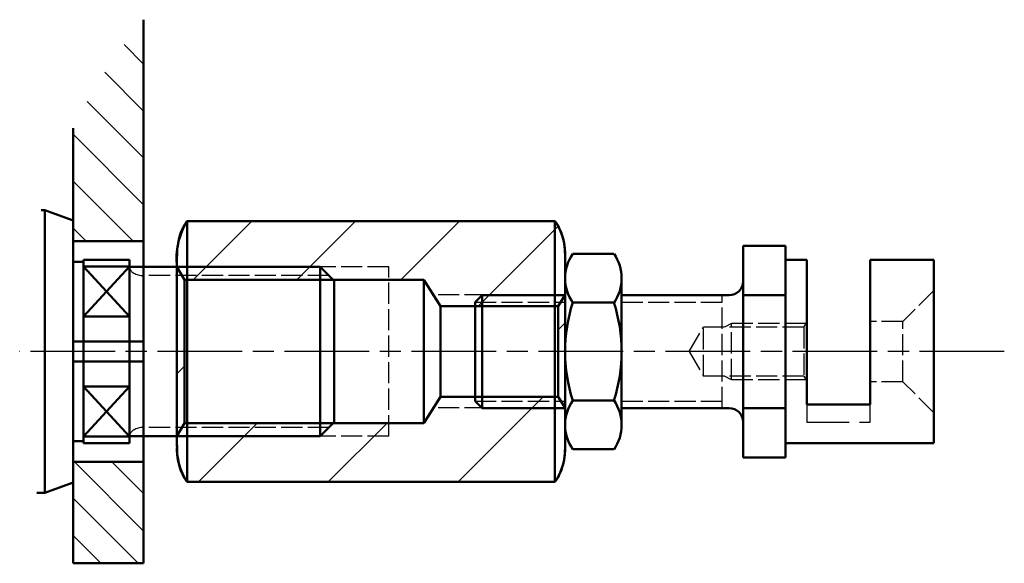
# Model space of a CAD drawing. Header units: millimetres. Extents: x 390 to 2057, y 280 to 1884.
# Tile 3 of 4: x 470 to 1167, y 1499 to 1884. Entities that reach past the tile are written whole.
import ezdxf

# ---------------------------------------------------------------- set-up
doc = ezdxf.new("R2010")
doc.units = ezdxf.units.MM
for name, pattern in [('AM_ISO02W050', [7.5, 6, -1.5]), ('AM_ISO02W050x2', [3.75, 3, -0.75]), ('AM_ISO08W050', [18, 12, -1.5, 3, -1.5])]:
    doc.linetypes.add(name, pattern=pattern)
for name, color, linetype, lineweight in [('AM_0', 7, 'Continuous', 50), ('AM_3', 6, 'AM_ISO02W050', 25), ('AM_4', 92, 'Continuous', 25), ('AM_4N', 92, 'Continuous', 25), ('AM_7', 142, 'AM_ISO08W050', 25), ('AM_8', 1, 'Continuous', 25)]:
    doc.layers.add(name, color=color, linetype=linetype, lineweight=lineweight)

# ---------------------------------------------------------------- blocks, each defined once
blk = doc.blocks.new('GENZOOH6Y1NK2')
at = {"layer": 'AM_8'}
h = blk.add_hatch(dxfattribs=at)
h.set_pattern_fill('_U', color=256, scale=4.7, angle=135, style=0, pattern_type=0)
h.set_pattern_definition([(135, (-842.3845, -709.6327), (-3.323402, -3.323402), [])])
edge = h.paths.add_edge_path()
edge.add_line((-57, 16.73), (-57, 48.08))
edge.add_arc((0, 0), 74.57, 139.8511, 153.9573)
edge.add_line((-67, 32.74), (-67, 16.73))
edge.add_line((-67, 16.73), (-57, 16.73))
h = blk.add_hatch(dxfattribs=at)
h.set_pattern_fill('_U', color=256, scale=10.4, angle=45, style=0, pattern_type=0)
h.set_pattern_definition([(45, (-82.279, -37.368), (-7.3539, 7.3539), [])])
edge = h.paths.add_edge_path()
edge.add_line((1.72, 7.52), (1.72, -5.31))
edge.add_line((1.72, -5.31), (2.72, -6.89))
edge.add_line((2.72, -6.89), (2.72, 14.39))
edge.add_arc((-5.57, 14.89), 8.31, 356.5485, 394.4308)
edge.add_line((1.28, 19.58), (-50.84, 19.58))
edge.add_arc((-41.94, 14.2), 10.4, 148.8638, 186.0607)
edge.add_line((-52.28, 13.11), (-52.28, 13.11))
edge.add_line((-52.28, 13.11), (-51.22, 11.27))
edge.add_line((-51.22, 11.27), (-17.28, 11.27))
edge.add_line((-17.28, 11.27), (-14.92, 7.52))
edge.add_line((-14.92, 7.52), (1.72, 7.52))
h = blk.add_hatch(dxfattribs=at)
h.set_pattern_fill('_U', color=256, scale=13, angle=45, style=0, pattern_type=0)
h.set_pattern_definition([(45, (-82.279, -37.368), (-9.1924, 9.1924), [])])
edge = h.paths.add_edge_path()
edge.add_arc((-43.99, -12.67), 8.3, 176.5453, 214.434)
edge.add_line((-50.84, -17.37), (1.28, -17.37))
edge.add_arc((-5.57, -12.67), 8.3, 325.5676, 363.4535)
edge.add_line((2.72, -12.17), (2.72, -6.89))
edge.add_line((2.72, -6.89), (1.72, -5.31))
edge.add_line((1.72, -5.31), (-14.92, -5.31))
edge.add_line((-14.92, -5.31), (-17.28, -9.05))
edge.add_line((-17.28, -9.05), (-51.22, -9.05))
edge.add_line((-51.22, -9.05), (-51.22, 11.27))
edge.add_line((-51.22, 11.27), (-52.28, 13.11))
edge.add_line((-52.28, 13.11), (-52.28, -12.17))
h = blk.add_hatch(dxfattribs=at)
h.set_pattern_fill('_U', color=256, scale=3.76, angle=135, style=0, pattern_type=0)
h.set_pattern_definition([(135, (-90.002, -57.8954), (-2.65872, -2.65872), [])])
h.paths.add_polyline_path([(-67, -14.52), (-67, -28.89), (-57, -28.89), (-57, -14.52)])
for p, q in [((-50.84, 19.58), (-50.84, -17.37)), ((-50.84, 19.58), (1.28, 19.58)), ((1.28, 19.58), (1.28, -17.37)), ((-67, 16.73), (-57, 16.73)), ((-65.5, 14.11), (-65.5, -11.89)), ((-59, 14.11), (-59, -11.89)), ((2.72, 14.39), (2.72, -12.17)), ((-65.5, 13.13), (-59, 6.06)), ((-59, 13.13), (-65.5, 6.06)), ((-52.28, -12.17), (-52.28, 13.11)), ((-51.22, 11.27), (-52.28, 13.11)), ((-51.22, -9.05), (-51.22, 11.27)), ((-51.22, 11.27), (-17.28, 11.27)), ((-14.92, 7.52), (-17.28, 11.27)), ((-17.28, 11.27), (-17.28, -9.05)), ((1.72, 7.52), (2.72, 9.11)), ((-14.92, 7.52), (-14.92, -5.31)), ((-14.92, 7.52), (1.72, 7.52)), ((1.72, -5.31), (1.72, 7.52)), ((-67, 2.52), (-57, 2.52)), ((-67, -0.31), (-57, -0.31)), ((-59, -10.91), (-65.5, -3.84)), ((-59, -3.84), (-65.5, -10.91)), ((-14.92, -5.31), (-17.28, -9.05)), ((-14.92, -5.31), (1.72, -5.31)), ((2.72, -6.89), (1.72, -5.31)), ((-51.22, -9.05), (-52.28, -10.89)), ((-17.28, -9.05), (-51.22, -9.05)), ((-67, -14.52), (-57, -14.52)), ((-50.84, -17.37), (1.28, -17.37)), ((-67, -28.89), (-57, -28.89))]:
    blk.add_line(p, q)
for centre, radius, start, end in [((-41.94, 14.2), 10.4, 148.8638, 186.0607), ((-5.57, 14.89), 8.31, 356.5485, 34.4308), ((-43.99, -12.67), 8.3, 176.5453, 214.434), ((-5.57, -12.67), 8.3, 325.5676, 3.4535)]:
    blk.add_arc(centre, radius, start, end)
at = {"layer": 'AM_0'}
for p, q in [((-57, 48.08), (-57, -28.89)), ((-67, -28.89), (-67, 32.74)), ((-71.52, 21.11), (-71, 21.11)), ((-71, 21.11), (-67, 19.65)), ((-71, 21.11), (-71, 1.11)), ((-67, 19.65), (-67, 1.11)), ((-50.84, 19.58), (1.28, 19.58)), ((27.95, 11.09), (27.95, 16.09)), ((27.95, 16.09), (33.95, 16.09)), ((33.95, 16.09), (33.95, -13.91)), ((-65.5, 14.01), (-65.5, 14.11)), ((-65.5, 14.11), (-59, 14.11)), ((-52.28, 13.11), (-52.28, 14.39)), ((2.72, 14.39), (2.72, 9.11)), ((3.8, 14.96), (9.64, 14.96)), ((36.95, 14.08), (33.95, 14.08)), ((36.95, -6.41), (36.95, 14.08)), ((45.95, -5.91), (45.95, 14.08)), ((45.95, 14.08), (54.95, 14.08)), ((54.95, -11.9), (54.95, 14.08)), ((-67, 13.81), (-65.5, 13.81)), ((-65.5, 13.13), (-59, 13.13)), ((-32, 13.11), (-59, 13.11)), ((-52.28, 13.11), (-52.28, -10.89)), ((-32, 13.11), (-32, 1.11)), ((-30, 11.11), (-32, 13.11)), ((2.72, -9.29), (2.72, 11.49)), ((10.72, 11.49), (10.72, -9.29)), ((-30, 1.11), (-30, 11.11)), ((27.95, 11.09), (27.95, -8.91)), ((-10.05, 8.09), (-9.05, 9.09)), ((-9.05, 9.09), (-9.05, -6.91)), ((-9.05, 9.09), (2.72, 9.09)), ((2.72, -6.89), (2.72, 9.11)), ((2.72, -6.97), (2.72, 9.03)), ((10.72, 9.09), (25.95, 9.09)), ((27.95, 9.09), (33.95, 9.09)), ((-10.05, -5.91), (-10.05, 8.09)), ((3.8, 8.03), (9.64, 8.03)), ((-65.5, 6.06), (-59, 6.06)), ((-71, -18.89), (-71, 1.11)), ((-67, -17.44), (-67, 1.11)), ((-32, -10.89), (-32, 1.11)), ((-30, 1.11), (-30, -8.89)), ((-65.5, -3.84), (-59, -3.84)), ((-9.05, -6.91), (-10.05, -5.91)), ((2.72, -6.91), (-9.05, -6.91)), ((2.72, -6.89), (2.72, -12.17)), ((3.8, -5.83), (9.64, -5.83)), ((25.95, -6.91), (10.72, -6.91)), ((27.95, -6.91), (33.95, -6.91)), ((45.95, -6.41), (36.95, -6.41)), ((45.95, -5.91), (45.95, -6.41)), ((-30, -8.89), (-32, -10.89)), ((27.95, -13.91), (27.95, -8.91)), ((-65.5, -10.91), (-59, -10.91)), ((-32, -10.89), (-59, -10.89)), ((-52.28, -12.17), (-52.28, -10.89)), ((-67, -11.59), (-65.5, -11.59)), ((-65.5, -11.79), (-65.5, -11.89)), ((-65.5, -11.89), (-59, -11.89)), ((33.95, -11.9), (54.95, -11.9)), ((9.64, -12.75), (3.8, -12.75)), ((33.95, -13.91), (27.95, -13.91)), ((-71, -18.89), (-67, -17.44)), ((1.28, -17.37), (-50.84, -17.37)), ((-71, -18.89), (-72.14, -18.89)), ((-57, -28.89), (-67, -28.89))]:
    blk.add_line(p, q, dxfattribs=at)
for centre, radius, start, end in [((-46.97, 16.49), 4.95, 141.4267, 148.0682), ((-2.59, 16.49), 4.95, 31.9309, 38.5724), ((-45.05, 15.51), 7.11, 154.3343, 164.7803), ((-46.35, 16.11), 5.67, 148.0707, 154.1372), ((-3.2, 16.11), 5.67, 25.8621, 31.9284), ((-4.51, 15.51), 7.11, 15.2196, 25.665), ((-42.56, 14.82), 9.69, 164.7261, 173.223), ((-6.99, 14.82), 9.69, 6.7779, 15.2739), ((-39.31, 14.42), 12.97, 173.168, 180.1626), ((-10.25, 14.42), 12.97, 359.8393, 6.833), ((8.82, 11.49), 6.1, 145.3683, 180), ((4.63, 11.49), 6.1, 0, 34.6317), ((8.82, 11.49), 6.1, 180, 214.6317), ((4.63, 11.49), 6.1, 325.3683, 360), ((25.95, 11.09), 2, 269.9999, 360), ((25.48, 1.1), 22.76, 162.2796, 197.7204), ((-12.04, 1.1), 22.76, 342.2796, 17.7204), ((8.82, -9.29), 6.1, 145.3683, 180), ((4.63, -9.29), 6.1, 0, 34.6317), ((25.95, -8.91), 2, 359.9998, 89.9999), ((8.82, -9.29), 6.1, 180, 214.6317), ((4.63, -9.29), 6.1, 325.3683, 360), ((-39.31, -12.21), 12.97, 179.8374, 186.8317), ((-10.25, -12.21), 12.97, 353.1682, 0.1627), ((-42.56, -12.61), 9.69, 186.7766, 195.2738), ((-6.99, -12.61), 9.69, 344.7263, 353.2232), ((-45.05, -13.3), 7.11, 195.2195, 205.6669), ((-4.51, -13.29), 7.11, 334.3344, 344.7806), ((-46.36, -13.9), 5.67, 205.8641, 211.9317), ((-3.2, -13.9), 5.67, 328.0706, 334.1372), ((-46.97, -14.28), 4.95, 211.9342, 218.5772), ((-2.59, -14.28), 4.95, 321.4265, 328.0681)]:
    blk.add_arc(centre, radius, start, end, dxfattribs=at)
at = {"layer": 'AM_3', "linetype": 'AM_ISO02W050x2'}
for p, q in [((54.95, 9.74), (50.57, 5.36)), ((20.31, 1.09), (22.31, 4.55)), ((36.52, 4.55), (22.31, 4.55)), ((22.31, -2.37), (22.31, 4.55)), ((26.31, 5.09), (25.31, 4.55)), ((36.83, 5.09), (26.31, 5.09)), ((26.31, -2.91), (26.31, 5.09)), ((36.52, 4.55), (36.95, 5.29)), ((36.52, 4.55), (36.52, -2.37)), ((50.57, 5.36), (45.95, 5.36)), ((50.57, -3.18), (50.57, 5.36)), ((20.31, 1.09), (22.31, -2.37)), ((36.52, -2.37), (22.31, -2.37)), ((26.31, -2.91), (25.31, -2.37)), ((36.52, -2.37), (36.95, -3.11)), ((36.83, -2.91), (26.31, -2.91)), ((50.57, -3.18), (45.95, -3.18)), ((54.95, -7.56), (50.57, -3.18))]:
    blk.add_line(p, q, dxfattribs=at)
at = {"layer": 'AM_3'}
for p, q in [((36.95, -6.41), (36.95, -8.91)), ((45.95, -8.91), (45.95, -6.41)), ((36.95, -8.91), (45.95, -8.91))]:
    blk.add_line(p, q, dxfattribs=at)
at = {"layer": 'AM_4', "linetype": 'AM_ISO02W050x2'}
for p, q in [((-22.28, 13.11), (-52.28, 13.11)), ((-22.28, -10.89), (-22.28, 13.11)), ((-30.75, 11.86), (-57, 11.86)), ((2.72, 9.11), (-15.92, 9.11)), ((24.95, -6.91), (24.95, 9.09)), ((-10.05, 8.09), (2.72, 8.09)), ((10.72, 8.09), (24.95, 8.09)), ((2.72, -6.89), (-15.92, -6.89)), ((-10.05, -5.91), (2.72, -5.91)), ((10.72, -5.91), (24.95, -5.91)), ((-30.75, -9.64), (-57, -9.64)), ((-22.28, -10.89), (-52.28, -10.89))]:
    blk.add_line(p, q, dxfattribs=at)
at = {"layer": 'AM_4N'}
for centre, radius, start, end in [((-58.2, 13.11), 0.804, 180.1283, 197.7827), ((-58.11, 13.13), 0.893, 197.7222, 205.9579), ((-58.02, 13.18), 0.998, 205.9688, 213.613), ((-57.9, 13.26), 1.14, 213.6148, 220.6183), ((-57.77, 13.37), 1.31, 220.6139, 226.9886), ((-57.56, 13.6), 1.62, 227.1673, 238.2495), ((-57.31, 14), 2.09, 238.1758, 247.5151), ((-57.13, 14.44), 2.56, 247.451, 255.6026), ((-57.01, 14.91), 3.05, 255.6558, 270.1699), ((-57.13, -12.22), 2.56, 104.3971, 112.5488), ((-57.01, -12.7), 3.05, 89.8295, 104.3439), ((-58.2, -10.89), 0.804, 162.2175, 179.8717), ((-58.11, -10.92), 0.893, 154.0423, 162.278), ((-58.02, -10.97), 0.998, 146.3873, 154.0315), ((-57.9, -11.04), 1.14, 139.3819, 146.3855), ((-57.77, -11.16), 1.31, 133.0116, 139.3863), ((-57.56, -11.39), 1.62, 121.7505, 132.8329), ((-57.31, -11.79), 2.09, 112.4847, 121.8242)]:
    blk.add_arc(centre, radius, start, end, dxfattribs=at)
at = {"layer": 'AM_7'}
blk.add_line((64.95, 1.09), (-74.57, 1.09), dxfattribs=at)

msp = doc.modelspace()

# ---------------------------------------------------------------- block references
at = {"layer": 'AM_0', "xscale": 5, "yscale": 5, "zscale": 5}
msp.add_blockref('GENZOOH6Y1NK2', (842.38, 1643.08), dxfattribs=at)

doc.saveas('drawing.dxf')
